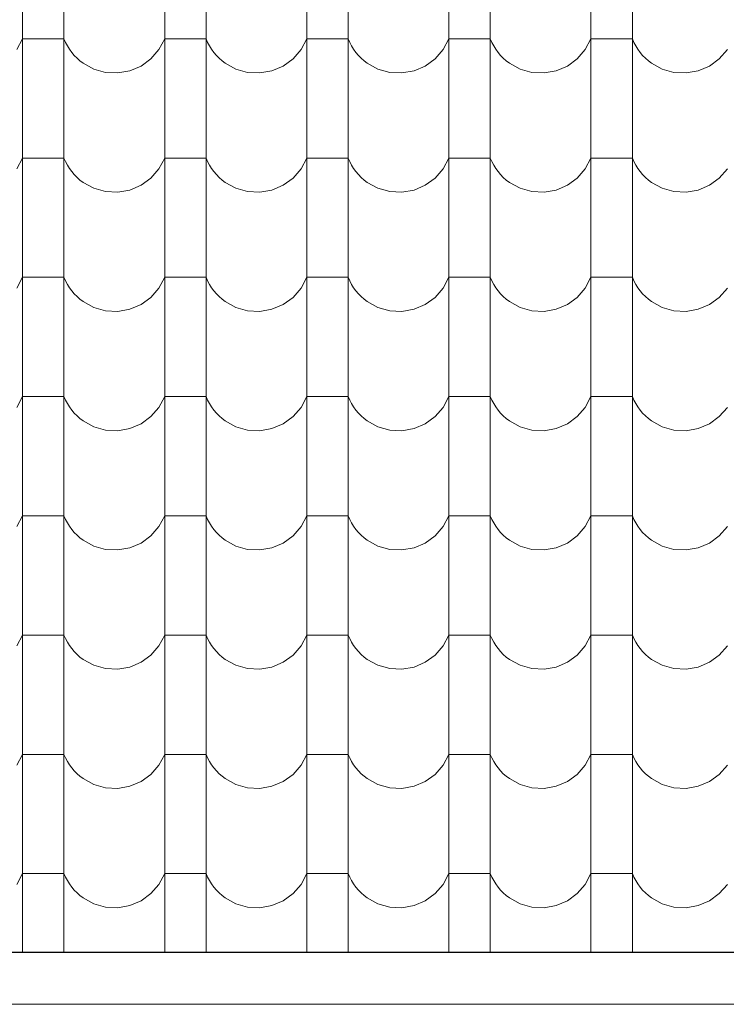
# Model space of a CAD drawing. Header units: millimetres. Extents: x -61343 to 9939, y -6894 to 7453.
# Tile 248 of 255: x 4232 to 4396, y -3588 to -3360. Entities that reach past the tile are written whole.
import ezdxf

# ---------------------------------------------------------------- set-up
doc = ezdxf.new("R2010")
doc.units = ezdxf.units.MM
doc.header["$MEASUREMENT"] = 0
doc.layers.add('810-G Ogólne', color=7, linetype='Continuous')
doc.layers.add('990-D Import IFC', color=7, linetype='Continuous')

# ---------------------------------------------------------------- blocks, each defined once
blk = doc.blocks.new('*X1822', base_point=(515069.4, 47309.9))
at = {"layer": '990-D Import IFC', "color": 251, "linetype": 'Continuous', "lineweight": 13, "true_color": 0x6a6a6a}
for p, q in [((552311.4, -17508.1), (552311.4, -17785.1)), ((552407.5, -17508.1), (552407.5, -17785.1)), ((552641.4, -17508.1), (552641.4, -17785.1)), ((552737.5, -17508.1), (552737.5, -17785.1)), ((552971.4, -17508.1), (552971.4, -17785.1)), ((553067.5, -17508.1), (553067.5, -17785.1)), ((553301.4, -17508.1), (553301.4, -17785.1)), ((553397.5, -17508.1), (553397.5, -17785.1)), ((553631.4, -17508.1), (553631.4, -17785.1)), ((553727.5, -17508.1), (553727.5, -17785.1)), ((552298.1, -17641.2), (552311.4, -17616.2)), ((552359.4, -17616.2), (552311.4, -17616.2)), ((552407.5, -17616.2), (552359.4, -17616.2)), ((552407.5, -17616.2), (552411.1, -17624.5)), ((552411.1, -17624.5), (552415.4, -17632.6)), ((552415.4, -17632.6), (552420.2, -17640.3)), ((552628.1, -17641.2), (552641.4, -17616.2)), ((552689.4, -17616.2), (552641.4, -17616.2)), ((552737.5, -17616.2), (552689.4, -17616.2)), ((552737.5, -17616.2), (552741.1, -17624.5)), ((552741.1, -17624.5), (552745.4, -17632.6)), ((552745.4, -17632.6), (552750.2, -17640.3)), ((552958.1, -17641.2), (552971.4, -17616.2)), ((553019.4, -17616.2), (552971.4, -17616.2)), ((553067.5, -17616.2), (553019.4, -17616.2)), ((553067.5, -17616.2), (553071.1, -17624.5)), ((553071.1, -17624.5), (553075.4, -17632.6)), ((553075.4, -17632.6), (553080.2, -17640.3)), ((553288.1, -17641.2), (553301.4, -17616.2)), ((553349.4, -17616.2), (553301.4, -17616.2)), ((553397.5, -17616.2), (553349.4, -17616.2)), ((553397.5, -17616.2), (553401.1, -17624.5)), ((553401.1, -17624.5), (553405.4, -17632.6)), ((553405.4, -17632.6), (553410.2, -17640.3)), ((553618.1, -17641.2), (553631.4, -17616.2)), ((553679.4, -17616.2), (553631.4, -17616.2)), ((553727.5, -17616.2), (553679.4, -17616.2)), ((553727.5, -17616.2), (553731.1, -17624.5)), ((553731.1, -17624.5), (553735.4, -17632.6)), ((553735.4, -17632.6), (553740.2, -17640.3)), ((552420.2, -17640.3), (552425.5, -17647.7)), ((552425.5, -17647.7), (552431.4, -17654.6)), ((552431.4, -17654.6), (552437.8, -17661.1)), ((552609.4, -17662.7), (552628.1, -17641.2)), ((552750.2, -17640.3), (552755.5, -17647.7)), ((552755.5, -17647.7), (552761.4, -17654.6)), ((552761.4, -17654.6), (552767.8, -17661.1)), ((552939.4, -17662.7), (552958.1, -17641.2)), ((553080.2, -17640.3), (553085.5, -17647.7)), ((553085.5, -17647.7), (553091.4, -17654.6)), ((553091.4, -17654.6), (553097.8, -17661.1)), ((553269.4, -17662.7), (553288.1, -17641.2)), ((553410.2, -17640.3), (553415.5, -17647.7)), ((553415.5, -17647.7), (553421.4, -17654.6)), ((553421.4, -17654.6), (553427.8, -17661.1)), ((553599.4, -17662.7), (553618.1, -17641.2)), ((553740.2, -17640.3), (553745.5, -17647.7)), ((553745.5, -17647.7), (553751.4, -17654.6)), ((553751.4, -17654.6), (553757.8, -17661.1)), ((553929.4, -17662.7), (553948.1, -17641.2)), ((552437.8, -17661.1), (552444.6, -17667.2)), ((552444.6, -17667.2), (552451.9, -17672.7)), ((552451.9, -17672.7), (552476.7, -17686.4)), ((552586.5, -17679.4), (552609.4, -17662.7)), ((552767.8, -17661.1), (552774.6, -17667.2)), ((552774.6, -17667.2), (552781.9, -17672.7)), ((552781.9, -17672.7), (552806.7, -17686.4)), ((552916.5, -17679.4), (552939.4, -17662.7)), ((553097.8, -17661.1), (553104.6, -17667.2)), ((553104.6, -17667.2), (553111.9, -17672.7)), ((553111.9, -17672.7), (553136.7, -17686.4)), ((553246.5, -17679.4), (553269.4, -17662.7)), ((553427.8, -17661.1), (553434.6, -17667.2)), ((553434.6, -17667.2), (553441.9, -17672.7)), ((553441.9, -17672.7), (553466.7, -17686.4)), ((553576.5, -17679.4), (553599.4, -17662.7)), ((553757.8, -17661.1), (553764.6, -17667.2)), ((553764.6, -17667.2), (553771.9, -17672.7)), ((553771.9, -17672.7), (553796.7, -17686.4)), ((553906.5, -17679.4), (553929.4, -17662.7)), ((552476.7, -17686.4), (552504.1, -17694.1)), ((552504.1, -17694.1), (552532.4, -17695.5)), ((552532.4, -17695.5), (552560.4, -17690.5)), ((552560.4, -17690.5), (552586.5, -17679.4)), ((552806.7, -17686.4), (552834.1, -17694.1)), ((552834.1, -17694.1), (552862.4, -17695.5)), ((552862.4, -17695.5), (552890.4, -17690.5)), ((552890.4, -17690.5), (552916.5, -17679.4)), ((553136.7, -17686.4), (553164.1, -17694.1)), ((553164.1, -17694.1), (553192.4, -17695.5)), ((553192.4, -17695.5), (553220.4, -17690.5)), ((553220.4, -17690.5), (553246.5, -17679.4)), ((553466.7, -17686.4), (553494.1, -17694.1)), ((553494.1, -17694.1), (553522.4, -17695.5)), ((553522.4, -17695.5), (553550.4, -17690.5)), ((553550.4, -17690.5), (553576.5, -17679.4)), ((553796.7, -17686.4), (553824.1, -17694.1)), ((553824.1, -17694.1), (553852.4, -17695.5)), ((553852.4, -17695.5), (553880.4, -17690.5)), ((553880.4, -17690.5), (553906.5, -17679.4)), ((552311.4, -17785.1), (552311.4, -18062.1)), ((552407.5, -17785.1), (552407.5, -18062.1)), ((552641.4, -17785.1), (552641.4, -18062.1)), ((552737.5, -17785.1), (552737.5, -18062.1)), ((552971.4, -17785.1), (552971.4, -18062.1)), ((553067.5, -17785.1), (553067.5, -18062.1)), ((553301.4, -17785.1), (553301.4, -18062.1)), ((553397.5, -17785.1), (553397.5, -18062.1)), ((553631.4, -17785.1), (553631.4, -18062.1)), ((553727.5, -17785.1), (553727.5, -18062.1)), ((552298.1, -17918.2), (552311.4, -17893.2)), ((552359.4, -17893.2), (552311.4, -17893.2)), ((552407.5, -17893.2), (552359.4, -17893.2)), ((552407.5, -17893.2), (552411.1, -17901.5)), ((552411.1, -17901.5), (552415.4, -17909.6)), ((552628.1, -17918.2), (552641.4, -17893.2)), ((552689.4, -17893.2), (552641.4, -17893.2)), ((552737.5, -17893.2), (552689.4, -17893.2)), ((552737.5, -17893.2), (552741.1, -17901.5)), ((552741.1, -17901.5), (552745.4, -17909.6)), ((552958.1, -17918.2), (552971.4, -17893.2)), ((553019.4, -17893.2), (552971.4, -17893.2)), ((553067.5, -17893.2), (553019.4, -17893.2)), ((553067.5, -17893.2), (553071.1, -17901.5)), ((553071.1, -17901.5), (553075.4, -17909.6)), ((553288.1, -17918.2), (553301.4, -17893.2)), ((553349.4, -17893.2), (553301.4, -17893.2)), ((553397.5, -17893.2), (553349.4, -17893.2)), ((553397.5, -17893.2), (553401.1, -17901.5)), ((553401.1, -17901.5), (553405.4, -17909.6)), ((553618.1, -17918.2), (553631.4, -17893.2)), ((553679.4, -17893.2), (553631.4, -17893.2)), ((553727.5, -17893.2), (553679.4, -17893.2)), ((553727.5, -17893.2), (553731.1, -17901.5)), ((553731.1, -17901.5), (553735.4, -17909.6)), ((552415.4, -17909.6), (552420.2, -17917.3)), ((552420.2, -17917.3), (552425.5, -17924.7)), ((552425.5, -17924.7), (552431.4, -17931.6)), ((552609.4, -17939.7), (552628.1, -17918.2)), ((552745.4, -17909.6), (552750.2, -17917.3)), ((552750.2, -17917.3), (552755.5, -17924.7)), ((552755.5, -17924.7), (552761.4, -17931.6)), ((552939.4, -17939.7), (552958.1, -17918.2)), ((553075.4, -17909.6), (553080.2, -17917.3)), ((553080.2, -17917.3), (553085.5, -17924.7)), ((553085.5, -17924.7), (553091.4, -17931.6)), ((553269.4, -17939.7), (553288.1, -17918.2)), ((553405.4, -17909.6), (553410.2, -17917.3)), ((553410.2, -17917.3), (553415.5, -17924.7)), ((553415.5, -17924.7), (553421.4, -17931.6)), ((553599.4, -17939.7), (553618.1, -17918.2)), ((553735.4, -17909.6), (553740.2, -17917.3)), ((553740.2, -17917.3), (553745.5, -17924.7)), ((553745.5, -17924.7), (553751.4, -17931.6)), ((553929.4, -17939.7), (553948.1, -17918.2)), ((552431.4, -17931.6), (552437.8, -17938.1)), ((552437.8, -17938.1), (552444.6, -17944.2)), ((552444.6, -17944.2), (552451.9, -17949.7)), ((552451.9, -17949.7), (552476.7, -17963.4)), ((552586.5, -17956.4), (552609.4, -17939.7)), ((552761.4, -17931.6), (552767.8, -17938.1)), ((552767.8, -17938.1), (552774.6, -17944.2)), ((552774.6, -17944.2), (552781.9, -17949.7)), ((552781.9, -17949.7), (552806.7, -17963.4)), ((552916.5, -17956.4), (552939.4, -17939.7)), ((553091.4, -17931.6), (553097.8, -17938.1)), ((553097.8, -17938.1), (553104.6, -17944.2)), ((553104.6, -17944.2), (553111.9, -17949.7)), ((553111.9, -17949.7), (553136.7, -17963.4)), ((553246.5, -17956.4), (553269.4, -17939.7)), ((553421.4, -17931.6), (553427.8, -17938.1)), ((553427.8, -17938.1), (553434.6, -17944.2)), ((553434.6, -17944.2), (553441.9, -17949.7)), ((553441.9, -17949.7), (553466.7, -17963.4)), ((553576.5, -17956.4), (553599.4, -17939.7)), ((553751.4, -17931.6), (553757.8, -17938.1)), ((553757.8, -17938.1), (553764.6, -17944.2)), ((553764.6, -17944.2), (553771.9, -17949.7)), ((553771.9, -17949.7), (553796.7, -17963.4)), ((553906.5, -17956.4), (553929.4, -17939.7)), ((552476.7, -17963.4), (552504.1, -17971.1)), ((552504.1, -17971.1), (552532.4, -17972.5)), ((552532.4, -17972.5), (552560.4, -17967.5)), ((552560.4, -17967.5), (552586.5, -17956.4)), ((552806.7, -17963.4), (552834.1, -17971.1)), ((552834.1, -17971.1), (552862.4, -17972.5)), ((552862.4, -17972.5), (552890.4, -17967.5)), ((552890.4, -17967.5), (552916.5, -17956.4)), ((553136.7, -17963.4), (553164.1, -17971.1)), ((553164.1, -17971.1), (553192.4, -17972.5)), ((553192.4, -17972.5), (553220.4, -17967.5)), ((553220.4, -17967.5), (553246.5, -17956.4)), ((553466.7, -17963.4), (553494.1, -17971.1)), ((553494.1, -17971.1), (553522.4, -17972.5)), ((553522.4, -17972.5), (553550.4, -17967.5)), ((553550.4, -17967.5), (553576.5, -17956.4)), ((553796.7, -17963.4), (553824.1, -17971.1)), ((553824.1, -17971.1), (553852.4, -17972.5)), ((553852.4, -17972.5), (553880.4, -17967.5)), ((553880.4, -17967.5), (553906.5, -17956.4)), ((552311.4, -18062.1), (552311.4, -18339.1)), ((552407.5, -18062.1), (552407.5, -18339.1)), ((552641.4, -18062.1), (552641.4, -18339.1)), ((552737.5, -18062.1), (552737.5, -18339.1)), ((552971.4, -18062.1), (552971.4, -18339.1)), ((553067.5, -18062.1), (553067.5, -18339.1)), ((553301.4, -18062.1), (553301.4, -18339.1)), ((553397.5, -18062.1), (553397.5, -18339.1)), ((553631.4, -18062.1), (553631.4, -18339.1)), ((553727.5, -18062.1), (553727.5, -18339.1)), ((552298.1, -18195.2), (552311.4, -18170.2)), ((552359.4, -18170.2), (552311.4, -18170.2)), ((552407.5, -18170.2), (552359.4, -18170.2)), ((552407.5, -18170.2), (552411.1, -18178.5)), ((552411.1, -18178.5), (552415.4, -18186.6)), ((552628.1, -18195.2), (552641.4, -18170.2)), ((552689.4, -18170.2), (552641.4, -18170.2)), ((552737.5, -18170.2), (552689.4, -18170.2)), ((552737.5, -18170.2), (552741.1, -18178.5)), ((552741.1, -18178.5), (552745.4, -18186.6)), ((552958.1, -18195.2), (552971.4, -18170.2)), ((553019.4, -18170.2), (552971.4, -18170.2)), ((553067.5, -18170.2), (553019.4, -18170.2)), ((553067.5, -18170.2), (553071.1, -18178.5)), ((553071.1, -18178.5), (553075.4, -18186.6)), ((553288.1, -18195.2), (553301.4, -18170.2)), ((553349.4, -18170.2), (553301.4, -18170.2)), ((553397.5, -18170.2), (553349.4, -18170.2)), ((553397.5, -18170.2), (553401.1, -18178.5)), ((553401.1, -18178.5), (553405.4, -18186.6)), ((553618.1, -18195.2), (553631.4, -18170.2)), ((553679.4, -18170.2), (553631.4, -18170.2)), ((553727.5, -18170.2), (553679.4, -18170.2)), ((553727.5, -18170.2), (553731.1, -18178.5)), ((553731.1, -18178.5), (553735.4, -18186.6)), ((552415.4, -18186.6), (552420.2, -18194.3)), ((552420.2, -18194.3), (552425.5, -18201.7)), ((552425.5, -18201.7), (552431.4, -18208.6)), ((552609.4, -18216.7), (552628.1, -18195.2)), ((552745.4, -18186.6), (552750.2, -18194.3)), ((552750.2, -18194.3), (552755.5, -18201.7)), ((552755.5, -18201.7), (552761.4, -18208.6)), ((552939.4, -18216.7), (552958.1, -18195.2)), ((553075.4, -18186.6), (553080.2, -18194.3)), ((553080.2, -18194.3), (553085.5, -18201.7)), ((553085.5, -18201.7), (553091.4, -18208.6)), ((553269.4, -18216.7), (553288.1, -18195.2)), ((553405.4, -18186.6), (553410.2, -18194.3)), ((553410.2, -18194.3), (553415.5, -18201.7)), ((553415.5, -18201.7), (553421.4, -18208.6)), ((553599.4, -18216.7), (553618.1, -18195.2)), ((553735.4, -18186.6), (553740.2, -18194.3)), ((553740.2, -18194.3), (553745.5, -18201.7)), ((553745.5, -18201.7), (553751.4, -18208.6)), ((553929.4, -18216.7), (553948.1, -18195.2)), ((552431.4, -18208.6), (552437.8, -18215.1)), ((552437.8, -18215.1), (552444.6, -18221.2)), ((552444.6, -18221.2), (552451.9, -18226.7)), ((552451.9, -18226.7), (552476.7, -18240.4)), ((552586.5, -18233.4), (552609.4, -18216.7)), ((552761.4, -18208.6), (552767.8, -18215.1)), ((552767.8, -18215.1), (552774.6, -18221.2)), ((552774.6, -18221.2), (552781.9, -18226.7)), ((552781.9, -18226.7), (552806.7, -18240.4)), ((552916.5, -18233.4), (552939.4, -18216.7)), ((553091.4, -18208.6), (553097.8, -18215.1)), ((553097.8, -18215.1), (553104.6, -18221.2)), ((553104.6, -18221.2), (553111.9, -18226.7)), ((553111.9, -18226.7), (553136.7, -18240.4)), ((553246.5, -18233.4), (553269.4, -18216.7)), ((553421.4, -18208.6), (553427.8, -18215.1)), ((553427.8, -18215.1), (553434.6, -18221.2)), ((553434.6, -18221.2), (553441.9, -18226.7)), ((553441.9, -18226.7), (553466.7, -18240.4)), ((553576.5, -18233.4), (553599.4, -18216.7)), ((553751.4, -18208.6), (553757.8, -18215.1)), ((553757.8, -18215.1), (553764.6, -18221.2)), ((553764.6, -18221.2), (553771.9, -18226.7)), ((553771.9, -18226.7), (553796.7, -18240.4)), ((553906.5, -18233.4), (553929.4, -18216.7)), ((552476.7, -18240.4), (552504.1, -18248.1)), ((552504.1, -18248.1), (552532.4, -18249.5)), ((552532.4, -18249.5), (552560.4, -18244.5)), ((552560.4, -18244.5), (552586.5, -18233.4)), ((552806.7, -18240.4), (552834.1, -18248.1)), ((552834.1, -18248.1), (552862.4, -18249.5)), ((552862.4, -18249.5), (552890.4, -18244.5)), ((552890.4, -18244.5), (552916.5, -18233.4)), ((553136.7, -18240.4), (553164.1, -18248.1)), ((553164.1, -18248.1), (553192.4, -18249.5)), ((553192.4, -18249.5), (553220.4, -18244.5)), ((553220.4, -18244.5), (553246.5, -18233.4)), ((553466.7, -18240.4), (553494.1, -18248.1)), ((553494.1, -18248.1), (553522.4, -18249.5)), ((553522.4, -18249.5), (553550.4, -18244.5)), ((553550.4, -18244.5), (553576.5, -18233.4)), ((553796.7, -18240.4), (553824.1, -18248.1)), ((553824.1, -18248.1), (553852.4, -18249.5)), ((553852.4, -18249.5), (553880.4, -18244.5)), ((553880.4, -18244.5), (553906.5, -18233.4)), ((552311.4, -18339.1), (552311.4, -18616.1)), ((552407.5, -18339.1), (552407.5, -18616.1)), ((552641.4, -18339.1), (552641.4, -18616.1)), ((552737.5, -18339.1), (552737.5, -18616.1)), ((552971.4, -18339.1), (552971.4, -18616.1)), ((553067.5, -18339.1), (553067.5, -18616.1)), ((553301.4, -18339.1), (553301.4, -18616.1)), ((553397.5, -18339.1), (553397.5, -18616.1)), ((553631.4, -18339.1), (553631.4, -18616.1)), ((553727.5, -18339.1), (553727.5, -18616.1)), ((552298.1, -18472.2), (552311.4, -18447.2)), ((552359.4, -18447.2), (552311.4, -18447.2)), ((552407.5, -18447.2), (552359.4, -18447.2)), ((552407.5, -18447.2), (552411.1, -18455.5)), ((552411.1, -18455.5), (552415.4, -18463.6)), ((552628.1, -18472.2), (552641.4, -18447.2)), ((552689.4, -18447.2), (552641.4, -18447.2)), ((552737.5, -18447.2), (552689.4, -18447.2)), ((552737.5, -18447.2), (552741.1, -18455.5)), ((552741.1, -18455.5), (552745.4, -18463.6)), ((552958.1, -18472.2), (552971.4, -18447.2)), ((553019.4, -18447.2), (552971.4, -18447.2)), ((553067.5, -18447.2), (553019.4, -18447.2)), ((553067.5, -18447.2), (553071.1, -18455.5)), ((553071.1, -18455.5), (553075.4, -18463.6)), ((553288.1, -18472.2), (553301.4, -18447.2)), ((553349.4, -18447.2), (553301.4, -18447.2)), ((553397.5, -18447.2), (553349.4, -18447.2)), ((553397.5, -18447.2), (553401.1, -18455.5)), ((553401.1, -18455.5), (553405.4, -18463.6)), ((553618.1, -18472.2), (553631.4, -18447.2)), ((553679.4, -18447.2), (553631.4, -18447.2)), ((553727.5, -18447.2), (553679.4, -18447.2)), ((553727.5, -18447.2), (553731.1, -18455.5)), ((553731.1, -18455.5), (553735.4, -18463.6)), ((552415.4, -18463.6), (552420.2, -18471.3)), ((552420.2, -18471.3), (552425.5, -18478.7)), ((552425.5, -18478.7), (552431.4, -18485.6)), ((552609.4, -18493.7), (552628.1, -18472.2)), ((552745.4, -18463.6), (552750.2, -18471.3)), ((552750.2, -18471.3), (552755.5, -18478.7)), ((552755.5, -18478.7), (552761.4, -18485.6)), ((552939.4, -18493.7), (552958.1, -18472.2)), ((553075.4, -18463.6), (553080.2, -18471.3)), ((553080.2, -18471.3), (553085.5, -18478.7)), ((553085.5, -18478.7), (553091.4, -18485.6)), ((553269.4, -18493.7), (553288.1, -18472.2)), ((553405.4, -18463.6), (553410.2, -18471.3)), ((553410.2, -18471.3), (553415.5, -18478.7)), ((553415.5, -18478.7), (553421.4, -18485.6)), ((553599.4, -18493.7), (553618.1, -18472.2)), ((553735.4, -18463.6), (553740.2, -18471.3)), ((553740.2, -18471.3), (553745.5, -18478.7)), ((553745.5, -18478.7), (553751.4, -18485.6)), ((553929.4, -18493.7), (553948.1, -18472.2)), ((552431.4, -18485.6), (552437.8, -18492.1)), ((552437.8, -18492.1), (552444.6, -18498.2)), ((552444.6, -18498.2), (552451.9, -18503.7)), ((552586.5, -18510.4), (552609.4, -18493.7)), ((552761.4, -18485.6), (552767.8, -18492.1)), ((552767.8, -18492.1), (552774.6, -18498.2)), ((552774.6, -18498.2), (552781.9, -18503.7)), ((552916.5, -18510.4), (552939.4, -18493.7)), ((553091.4, -18485.6), (553097.8, -18492.1)), ((553097.8, -18492.1), (553104.6, -18498.2)), ((553104.6, -18498.2), (553111.9, -18503.7)), ((553246.5, -18510.4), (553269.4, -18493.7)), ((553421.4, -18485.6), (553427.8, -18492.1)), ((553427.8, -18492.1), (553434.6, -18498.2)), ((553434.6, -18498.2), (553441.9, -18503.7)), ((553576.5, -18510.4), (553599.4, -18493.7)), ((553751.4, -18485.6), (553757.8, -18492.1)), ((553757.8, -18492.1), (553764.6, -18498.2)), ((553764.6, -18498.2), (553771.9, -18503.7)), ((553906.5, -18510.4), (553929.4, -18493.7)), ((552451.9, -18503.7), (552476.7, -18517.4)), ((552476.7, -18517.4), (552504.1, -18525.1)), ((552504.1, -18525.1), (552532.4, -18526.5)), ((552532.4, -18526.5), (552560.4, -18521.5)), ((552560.4, -18521.5), (552586.5, -18510.4)), ((552781.9, -18503.7), (552806.7, -18517.4)), ((552806.7, -18517.4), (552834.1, -18525.1)), ((552834.1, -18525.1), (552862.4, -18526.5)), ((552862.4, -18526.5), (552890.4, -18521.5)), ((552890.4, -18521.5), (552916.5, -18510.4)), ((553111.9, -18503.7), (553136.7, -18517.4)), ((553136.7, -18517.4), (553164.1, -18525.1)), ((553164.1, -18525.1), (553192.4, -18526.5)), ((553192.4, -18526.5), (553220.4, -18521.5)), ((553220.4, -18521.5), (553246.5, -18510.4)), ((553441.9, -18503.7), (553466.7, -18517.4)), ((553466.7, -18517.4), (553494.1, -18525.1)), ((553494.1, -18525.1), (553522.4, -18526.5)), ((553522.4, -18526.5), (553550.4, -18521.5)), ((553550.4, -18521.5), (553576.5, -18510.4)), ((553771.9, -18503.7), (553796.7, -18517.4)), ((553796.7, -18517.4), (553824.1, -18525.1)), ((553824.1, -18525.1), (553852.4, -18526.5)), ((553852.4, -18526.5), (553880.4, -18521.5)), ((553880.4, -18521.5), (553906.5, -18510.4)), ((552311.4, -18616.1), (552311.4, -18893.1)), ((552407.5, -18616.1), (552407.5, -18893.1)), ((552641.4, -18616.1), (552641.4, -18893.1)), ((552737.5, -18616.1), (552737.5, -18893.1)), ((552971.4, -18616.1), (552971.4, -18893.1)), ((553067.5, -18616.1), (553067.5, -18893.1)), ((553301.4, -18616.1), (553301.4, -18893.1)), ((553397.5, -18616.1), (553397.5, -18893.1)), ((553631.4, -18616.1), (553631.4, -18893.1)), ((553727.5, -18616.1), (553727.5, -18893.1)), ((552298.1, -18749.2), (552311.4, -18724.2)), ((552359.4, -18724.2), (552311.4, -18724.2)), ((552407.5, -18724.2), (552359.4, -18724.2)), ((552407.5, -18724.2), (552411.1, -18732.5)), ((552628.1, -18749.2), (552641.4, -18724.2)), ((552689.4, -18724.2), (552641.4, -18724.2)), ((552737.5, -18724.2), (552689.4, -18724.2)), ((552737.5, -18724.2), (552741.1, -18732.5)), ((552958.1, -18749.2), (552971.4, -18724.2)), ((553019.4, -18724.2), (552971.4, -18724.2)), ((553067.5, -18724.2), (553019.4, -18724.2)), ((553067.5, -18724.2), (553071.1, -18732.5)), ((553288.1, -18749.2), (553301.4, -18724.2)), ((553349.4, -18724.2), (553301.4, -18724.2)), ((553397.5, -18724.2), (553349.4, -18724.2)), ((553397.5, -18724.2), (553401.1, -18732.5)), ((553618.1, -18749.2), (553631.4, -18724.2)), ((553679.4, -18724.2), (553631.4, -18724.2)), ((553727.5, -18724.2), (553679.4, -18724.2)), ((553727.5, -18724.2), (553731.1, -18732.5)), ((552411.1, -18732.5), (552415.4, -18740.6)), ((552415.4, -18740.6), (552420.2, -18748.3)), ((552420.2, -18748.3), (552425.5, -18755.7)), ((552609.4, -18770.7), (552628.1, -18749.2)), ((552741.1, -18732.5), (552745.4, -18740.6)), ((552745.4, -18740.6), (552750.2, -18748.3)), ((552750.2, -18748.3), (552755.5, -18755.7)), ((552939.4, -18770.7), (552958.1, -18749.2)), ((553071.1, -18732.5), (553075.4, -18740.6)), ((553075.4, -18740.6), (553080.2, -18748.3)), ((553080.2, -18748.3), (553085.5, -18755.7)), ((553269.4, -18770.7), (553288.1, -18749.2)), ((553401.1, -18732.5), (553405.4, -18740.6)), ((553405.4, -18740.6), (553410.2, -18748.3)), ((553410.2, -18748.3), (553415.5, -18755.7)), ((553599.4, -18770.7), (553618.1, -18749.2)), ((553731.1, -18732.5), (553735.4, -18740.6)), ((553735.4, -18740.6), (553740.2, -18748.3)), ((553740.2, -18748.3), (553745.5, -18755.7)), ((553929.4, -18770.7), (553948.1, -18749.2)), ((552425.5, -18755.7), (552431.4, -18762.6)), ((552431.4, -18762.6), (552437.8, -18769.1)), ((552437.8, -18769.1), (552444.6, -18775.2)), ((552444.6, -18775.2), (552451.9, -18780.7)), ((552586.5, -18787.4), (552609.4, -18770.7)), ((552755.5, -18755.7), (552761.4, -18762.6)), ((552761.4, -18762.6), (552767.8, -18769.1)), ((552767.8, -18769.1), (552774.6, -18775.2)), ((552774.6, -18775.2), (552781.9, -18780.7)), ((552916.5, -18787.4), (552939.4, -18770.7)), ((553085.5, -18755.7), (553091.4, -18762.6)), ((553091.4, -18762.6), (553097.8, -18769.1)), ((553097.8, -18769.1), (553104.6, -18775.2)), ((553104.6, -18775.2), (553111.9, -18780.7)), ((553246.5, -18787.4), (553269.4, -18770.7)), ((553415.5, -18755.7), (553421.4, -18762.6)), ((553421.4, -18762.6), (553427.8, -18769.1)), ((553427.8, -18769.1), (553434.6, -18775.2)), ((553434.6, -18775.2), (553441.9, -18780.7)), ((553576.5, -18787.4), (553599.4, -18770.7)), ((553745.5, -18755.7), (553751.4, -18762.6)), ((553751.4, -18762.6), (553757.8, -18769.1)), ((553757.8, -18769.1), (553764.6, -18775.2)), ((553764.6, -18775.2), (553771.9, -18780.7)), ((553906.5, -18787.4), (553929.4, -18770.7)), ((552451.9, -18780.7), (552476.7, -18794.4)), ((552476.7, -18794.4), (552504.1, -18802.1)), ((552532.4, -18803.5), (552560.4, -18798.5)), ((552560.4, -18798.5), (552586.5, -18787.4)), ((552781.9, -18780.7), (552806.7, -18794.4)), ((552806.7, -18794.4), (552834.1, -18802.1)), ((552862.4, -18803.5), (552890.4, -18798.5)), ((552890.4, -18798.5), (552916.5, -18787.4)), ((553111.9, -18780.7), (553136.7, -18794.4)), ((553136.7, -18794.4), (553164.1, -18802.1)), ((553192.4, -18803.5), (553220.4, -18798.5)), ((553220.4, -18798.5), (553246.5, -18787.4)), ((553441.9, -18780.7), (553466.7, -18794.4)), ((553466.7, -18794.4), (553494.1, -18802.1)), ((553522.4, -18803.5), (553550.4, -18798.5)), ((553550.4, -18798.5), (553576.5, -18787.4)), ((553771.9, -18780.7), (553796.7, -18794.4)), ((553796.7, -18794.4), (553824.1, -18802.1)), ((553852.4, -18803.5), (553880.4, -18798.5)), ((553880.4, -18798.5), (553906.5, -18787.4)), ((552504.1, -18802.1), (552532.4, -18803.5)), ((552834.1, -18802.1), (552862.4, -18803.5)), ((553164.1, -18802.1), (553192.4, -18803.5)), ((553494.1, -18802.1), (553522.4, -18803.5)), ((553824.1, -18802.1), (553852.4, -18803.5)), ((552311.4, -18893.1), (552311.4, -19170.1)), ((552407.5, -18893.1), (552407.5, -19170.1)), ((552641.4, -18893.1), (552641.4, -19170.1)), ((552737.5, -18893.1), (552737.5, -19170.1)), ((552971.4, -18893.1), (552971.4, -19170.1)), ((553067.5, -18893.1), (553067.5, -19170.1)), ((553301.4, -18893.1), (553301.4, -19170.1)), ((553397.5, -18893.1), (553397.5, -19170.1)), ((553631.4, -18893.1), (553631.4, -19170.1)), ((553727.5, -18893.1), (553727.5, -19170.1)), ((552298.1, -19026.2), (552311.4, -19001.2)), ((552359.4, -19001.2), (552311.4, -19001.2)), ((552407.5, -19001.2), (552359.4, -19001.2)), ((552407.5, -19001.2), (552411.1, -19009.5)), ((552628.1, -19026.2), (552641.4, -19001.2)), ((552689.4, -19001.2), (552641.4, -19001.2)), ((552737.5, -19001.2), (552689.4, -19001.2)), ((552737.5, -19001.2), (552741.1, -19009.5)), ((552958.1, -19026.2), (552971.4, -19001.2)), ((553019.4, -19001.2), (552971.4, -19001.2)), ((553067.5, -19001.2), (553019.4, -19001.2)), ((553067.5, -19001.2), (553071.1, -19009.5)), ((553288.1, -19026.2), (553301.4, -19001.2)), ((553349.4, -19001.2), (553301.4, -19001.2)), ((553397.5, -19001.2), (553349.4, -19001.2)), ((553397.5, -19001.2), (553401.1, -19009.5)), ((553618.1, -19026.2), (553631.4, -19001.2)), ((553679.4, -19001.2), (553631.4, -19001.2)), ((553727.5, -19001.2), (553679.4, -19001.2)), ((553727.5, -19001.2), (553731.1, -19009.5)), ((552411.1, -19009.5), (552415.4, -19017.6)), ((552415.4, -19017.6), (552420.2, -19025.3)), ((552420.2, -19025.3), (552425.5, -19032.7)), ((552609.4, -19047.7), (552628.1, -19026.2)), ((552741.1, -19009.5), (552745.4, -19017.6)), ((552745.4, -19017.6), (552750.2, -19025.3)), ((552750.2, -19025.3), (552755.5, -19032.7)), ((552939.4, -19047.7), (552958.1, -19026.2)), ((553071.1, -19009.5), (553075.4, -19017.6)), ((553075.4, -19017.6), (553080.2, -19025.3)), ((553080.2, -19025.3), (553085.5, -19032.7)), ((553269.4, -19047.7), (553288.1, -19026.2)), ((553401.1, -19009.5), (553405.4, -19017.6)), ((553405.4, -19017.6), (553410.2, -19025.3)), ((553410.2, -19025.3), (553415.5, -19032.7)), ((553599.4, -19047.7), (553618.1, -19026.2)), ((553731.1, -19009.5), (553735.4, -19017.6)), ((553735.4, -19017.6), (553740.2, -19025.3)), ((553740.2, -19025.3), (553745.5, -19032.7)), ((553929.4, -19047.7), (553948.1, -19026.2)), ((552425.5, -19032.7), (552431.4, -19039.6)), ((552431.4, -19039.6), (552437.8, -19046.1)), ((552437.8, -19046.1), (552444.6, -19052.2)), ((552586.5, -19064.4), (552609.4, -19047.7)), ((552755.5, -19032.7), (552761.4, -19039.6)), ((552761.4, -19039.6), (552767.8, -19046.1)), ((552767.8, -19046.1), (552774.6, -19052.2)), ((552916.5, -19064.4), (552939.4, -19047.7)), ((553085.5, -19032.7), (553091.4, -19039.6)), ((553091.4, -19039.6), (553097.8, -19046.1)), ((553097.8, -19046.1), (553104.6, -19052.2)), ((553246.5, -19064.4), (553269.4, -19047.7)), ((553415.5, -19032.7), (553421.4, -19039.6)), ((553421.4, -19039.6), (553427.8, -19046.1)), ((553427.8, -19046.1), (553434.6, -19052.2)), ((553576.5, -19064.4), (553599.4, -19047.7)), ((553745.5, -19032.7), (553751.4, -19039.6)), ((553751.4, -19039.6), (553757.8, -19046.1)), ((553757.8, -19046.1), (553764.6, -19052.2)), ((553906.5, -19064.4), (553929.4, -19047.7)), ((552444.6, -19052.2), (552451.9, -19057.7)), ((552451.9, -19057.7), (552476.7, -19071.4)), ((552476.7, -19071.4), (552504.1, -19079.1)), ((552560.4, -19075.5), (552586.5, -19064.4)), ((552774.6, -19052.2), (552781.9, -19057.7)), ((552781.9, -19057.7), (552806.7, -19071.4)), ((552806.7, -19071.4), (552834.1, -19079.1)), ((552890.4, -19075.5), (552916.5, -19064.4)), ((553104.6, -19052.2), (553111.9, -19057.7)), ((553111.9, -19057.7), (553136.7, -19071.4)), ((553136.7, -19071.4), (553164.1, -19079.1)), ((553220.4, -19075.5), (553246.5, -19064.4)), ((553434.6, -19052.2), (553441.9, -19057.7)), ((553441.9, -19057.7), (553466.7, -19071.4)), ((553466.7, -19071.4), (553494.1, -19079.1)), ((553550.4, -19075.5), (553576.5, -19064.4)), ((553764.6, -19052.2), (553771.9, -19057.7)), ((553771.9, -19057.7), (553796.7, -19071.4)), ((553796.7, -19071.4), (553824.1, -19079.1)), ((553880.4, -19075.5), (553906.5, -19064.4)), ((552504.1, -19079.1), (552532.4, -19080.5)), ((552532.4, -19080.5), (552560.4, -19075.5)), ((552834.1, -19079.1), (552862.4, -19080.5)), ((552862.4, -19080.5), (552890.4, -19075.5)), ((553164.1, -19079.1), (553192.4, -19080.5)), ((553192.4, -19080.5), (553220.4, -19075.5)), ((553494.1, -19079.1), (553522.4, -19080.5)), ((553522.4, -19080.5), (553550.4, -19075.5)), ((553824.1, -19079.1), (553852.4, -19080.5)), ((553852.4, -19080.5), (553880.4, -19075.5)), ((552311.4, -19170.1), (552311.4, -19447.1)), ((552407.5, -19170.1), (552407.5, -19447.1)), ((552641.4, -19170.1), (552641.4, -19447.1)), ((552737.5, -19170.1), (552737.5, -19447.1)), ((552971.4, -19170.1), (552971.4, -19447.1)), ((553067.5, -19170.1), (553067.5, -19447.1)), ((553301.4, -19170.1), (553301.4, -19447.1)), ((553397.5, -19170.1), (553397.5, -19447.1)), ((553631.4, -19170.1), (553631.4, -19447.1)), ((553727.5, -19170.1), (553727.5, -19447.1)), ((552298.1, -19303.2), (552311.4, -19278.2)), ((552359.4, -19278.2), (552311.4, -19278.2)), ((552407.5, -19278.2), (552359.4, -19278.2)), ((552407.5, -19278.2), (552411.1, -19286.5)), ((552628.1, -19303.2), (552641.4, -19278.2)), ((552689.4, -19278.2), (552641.4, -19278.2)), ((552737.5, -19278.2), (552689.4, -19278.2)), ((552737.5, -19278.2), (552741.1, -19286.5)), ((552958.1, -19303.2), (552971.4, -19278.2)), ((553019.4, -19278.2), (552971.4, -19278.2)), ((553067.5, -19278.2), (553019.4, -19278.2)), ((553067.5, -19278.2), (553071.1, -19286.5)), ((553288.1, -19303.2), (553301.4, -19278.2)), ((553349.4, -19278.2), (553301.4, -19278.2)), ((553397.5, -19278.2), (553349.4, -19278.2)), ((553397.5, -19278.2), (553401.1, -19286.5)), ((553618.1, -19303.2), (553631.4, -19278.2)), ((553679.4, -19278.2), (553631.4, -19278.2)), ((553727.5, -19278.2), (553679.4, -19278.2)), ((553727.5, -19278.2), (553731.1, -19286.5)), ((552411.1, -19286.5), (552415.4, -19294.6)), ((552415.4, -19294.6), (552420.2, -19302.3)), ((552420.2, -19302.3), (552425.5, -19309.7)), ((552741.1, -19286.5), (552745.4, -19294.6)), ((552745.4, -19294.6), (552750.2, -19302.3)), ((552750.2, -19302.3), (552755.5, -19309.7)), ((553071.1, -19286.5), (553075.4, -19294.6)), ((553075.4, -19294.6), (553080.2, -19302.3)), ((553080.2, -19302.3), (553085.5, -19309.7)), ((553401.1, -19286.5), (553405.4, -19294.6)), ((553405.4, -19294.6), (553410.2, -19302.3)), ((553410.2, -19302.3), (553415.5, -19309.7)), ((553731.1, -19286.5), (553735.4, -19294.6)), ((553735.4, -19294.6), (553740.2, -19302.3)), ((553740.2, -19302.3), (553745.5, -19309.7)), ((552425.5, -19309.7), (552431.4, -19316.6)), ((552431.4, -19316.6), (552437.8, -19323.1)), ((552437.8, -19323.1), (552444.6, -19329.2)), ((552586.5, -19341.4), (552609.4, -19324.7)), ((552609.4, -19324.7), (552628.1, -19303.2)), ((552755.5, -19309.7), (552761.4, -19316.6)), ((552761.4, -19316.6), (552767.8, -19323.1)), ((552767.8, -19323.1), (552774.6, -19329.2)), ((552916.5, -19341.4), (552939.4, -19324.7)), ((552939.4, -19324.7), (552958.1, -19303.2)), ((553085.5, -19309.7), (553091.4, -19316.6)), ((553091.4, -19316.6), (553097.8, -19323.1)), ((553097.8, -19323.1), (553104.6, -19329.2)), ((553246.5, -19341.4), (553269.4, -19324.7)), ((553269.4, -19324.7), (553288.1, -19303.2)), ((553415.5, -19309.7), (553421.4, -19316.6)), ((553421.4, -19316.6), (553427.8, -19323.1)), ((553427.8, -19323.1), (553434.6, -19329.2)), ((553576.5, -19341.4), (553599.4, -19324.7)), ((553599.4, -19324.7), (553618.1, -19303.2)), ((553745.5, -19309.7), (553751.4, -19316.6)), ((553751.4, -19316.6), (553757.8, -19323.1)), ((553757.8, -19323.1), (553764.6, -19329.2)), ((553906.5, -19341.4), (553929.4, -19324.7)), ((553929.4, -19324.7), (553948.1, -19303.2)), ((552444.6, -19329.2), (552451.9, -19334.7)), ((552451.9, -19334.7), (552476.7, -19348.4)), ((552476.7, -19348.4), (552504.1, -19356.1)), ((552560.4, -19352.5), (552586.5, -19341.4)), ((552774.6, -19329.2), (552781.9, -19334.7)), ((552781.9, -19334.7), (552806.7, -19348.4)), ((552806.7, -19348.4), (552834.1, -19356.1)), ((552890.4, -19352.5), (552916.5, -19341.4)), ((553104.6, -19329.2), (553111.9, -19334.7)), ((553111.9, -19334.7), (553136.7, -19348.4)), ((553136.7, -19348.4), (553164.1, -19356.1)), ((553220.4, -19352.5), (553246.5, -19341.4)), ((553434.6, -19329.2), (553441.9, -19334.7)), ((553441.9, -19334.7), (553466.7, -19348.4)), ((553466.7, -19348.4), (553494.1, -19356.1)), ((553550.4, -19352.5), (553576.5, -19341.4)), ((553764.6, -19329.2), (553771.9, -19334.7)), ((553771.9, -19334.7), (553796.7, -19348.4)), ((553796.7, -19348.4), (553824.1, -19356.1)), ((553880.4, -19352.5), (553906.5, -19341.4)), ((552504.1, -19356.1), (552532.4, -19357.5)), ((552532.4, -19357.5), (552560.4, -19352.5)), ((552834.1, -19356.1), (552862.4, -19357.5)), ((552862.4, -19357.5), (552890.4, -19352.5)), ((553164.1, -19356.1), (553192.4, -19357.5)), ((553192.4, -19357.5), (553220.4, -19352.5)), ((553494.1, -19356.1), (553522.4, -19357.5)), ((553522.4, -19357.5), (553550.4, -19352.5)), ((553824.1, -19356.1), (553852.4, -19357.5)), ((553852.4, -19357.5), (553880.4, -19352.5)), ((552311.4, -19447.1), (552311.4, -19724.1)), ((552407.5, -19447.1), (552407.5, -19724.1)), ((552641.4, -19447.1), (552641.4, -19724.1)), ((552737.5, -19447.1), (552737.5, -19724.1)), ((552971.4, -19447.1), (552971.4, -19724.1)), ((553067.5, -19447.1), (553067.5, -19724.1)), ((553301.4, -19447.1), (553301.4, -19724.1)), ((553397.5, -19447.1), (553397.5, -19724.1)), ((553631.4, -19447.1), (553631.4, -19724.1)), ((553727.5, -19447.1), (553727.5, -19724.1)), ((552298.1, -19580.2), (552311.4, -19555.2)), ((552359.4, -19555.2), (552311.4, -19555.2)), ((552407.5, -19555.2), (552359.4, -19555.2)), ((552407.5, -19555.2), (552411.1, -19563.5)), ((552411.1, -19563.5), (552415.4, -19571.6)), ((552415.4, -19571.6), (552420.2, -19579.3)), ((552628.1, -19580.2), (552641.4, -19555.2)), ((552689.4, -19555.2), (552641.4, -19555.2)), ((552737.5, -19555.2), (552689.4, -19555.2)), ((552737.5, -19555.2), (552741.1, -19563.5)), ((552741.1, -19563.5), (552745.4, -19571.6)), ((552745.4, -19571.6), (552750.2, -19579.3)), ((552958.1, -19580.2), (552971.4, -19555.2)), ((553019.4, -19555.2), (552971.4, -19555.2)), ((553067.5, -19555.2), (553019.4, -19555.2)), ((553067.5, -19555.2), (553071.1, -19563.5)), ((553071.1, -19563.5), (553075.4, -19571.6)), ((553075.4, -19571.6), (553080.2, -19579.3)), ((553288.1, -19580.2), (553301.4, -19555.2)), ((553349.4, -19555.2), (553301.4, -19555.2)), ((553397.5, -19555.2), (553349.4, -19555.2)), ((553397.5, -19555.2), (553401.1, -19563.5)), ((553401.1, -19563.5), (553405.4, -19571.6)), ((553405.4, -19571.6), (553410.2, -19579.3)), ((553618.1, -19580.2), (553631.4, -19555.2)), ((553679.4, -19555.2), (553631.4, -19555.2)), ((553727.5, -19555.2), (553679.4, -19555.2)), ((553727.5, -19555.2), (553731.1, -19563.5)), ((553731.1, -19563.5), (553735.4, -19571.6)), ((553735.4, -19571.6), (553740.2, -19579.3)), ((552420.2, -19579.3), (552425.5, -19586.7)), ((552425.5, -19586.7), (552431.4, -19593.6)), ((552431.4, -19593.6), (552437.8, -19600.1)), ((552609.4, -19601.7), (552628.1, -19580.2)), ((552750.2, -19579.3), (552755.5, -19586.7)), ((552755.5, -19586.7), (552761.4, -19593.6)), ((552761.4, -19593.6), (552767.8, -19600.1)), ((552939.4, -19601.7), (552958.1, -19580.2)), ((553080.2, -19579.3), (553085.5, -19586.7)), ((553085.5, -19586.7), (553091.4, -19593.6)), ((553091.4, -19593.6), (553097.8, -19600.1)), ((553269.4, -19601.7), (553288.1, -19580.2)), ((553410.2, -19579.3), (553415.5, -19586.7)), ((553415.5, -19586.7), (553421.4, -19593.6)), ((553421.4, -19593.6), (553427.8, -19600.1)), ((553599.4, -19601.7), (553618.1, -19580.2)), ((553740.2, -19579.3), (553745.5, -19586.7)), ((553745.5, -19586.7), (553751.4, -19593.6)), ((553751.4, -19593.6), (553757.8, -19600.1)), ((553929.4, -19601.7), (553948.1, -19580.2)), ((552437.8, -19600.1), (552444.6, -19606.2)), ((552444.6, -19606.2), (552451.9, -19611.7)), ((552451.9, -19611.7), (552476.7, -19625.4)), ((552560.4, -19629.5), (552586.5, -19618.4)), ((552586.5, -19618.4), (552609.4, -19601.7)), ((552767.8, -19600.1), (552774.6, -19606.2)), ((552774.6, -19606.2), (552781.9, -19611.7)), ((552781.9, -19611.7), (552806.7, -19625.4)), ((552890.4, -19629.5), (552916.5, -19618.4)), ((552916.5, -19618.4), (552939.4, -19601.7)), ((553097.8, -19600.1), (553104.6, -19606.2)), ((553104.6, -19606.2), (553111.9, -19611.7)), ((553111.9, -19611.7), (553136.7, -19625.4)), ((553220.4, -19629.5), (553246.5, -19618.4)), ((553246.5, -19618.4), (553269.4, -19601.7)), ((553427.8, -19600.1), (553434.6, -19606.2)), ((553434.6, -19606.2), (553441.9, -19611.7)), ((553441.9, -19611.7), (553466.7, -19625.4)), ((553550.4, -19629.5), (553576.5, -19618.4)), ((553576.5, -19618.4), (553599.4, -19601.7)), ((553757.8, -19600.1), (553764.6, -19606.2)), ((553764.6, -19606.2), (553771.9, -19611.7)), ((553771.9, -19611.7), (553796.7, -19625.4)), ((553880.4, -19629.5), (553906.5, -19618.4)), ((553906.5, -19618.4), (553929.4, -19601.7)), ((552476.7, -19625.4), (552504.1, -19633.1)), ((552504.1, -19633.1), (552532.4, -19634.5)), ((552532.4, -19634.5), (552560.4, -19629.5)), ((552806.7, -19625.4), (552834.1, -19633.1)), ((552834.1, -19633.1), (552862.4, -19634.5)), ((552862.4, -19634.5), (552890.4, -19629.5)), ((553136.7, -19625.4), (553164.1, -19633.1)), ((553164.1, -19633.1), (553192.4, -19634.5)), ((553192.4, -19634.5), (553220.4, -19629.5)), ((553466.7, -19625.4), (553494.1, -19633.1)), ((553494.1, -19633.1), (553522.4, -19634.5)), ((553522.4, -19634.5), (553550.4, -19629.5)), ((553796.7, -19625.4), (553824.1, -19633.1)), ((553824.1, -19633.1), (553852.4, -19634.5)), ((553852.4, -19634.5), (553880.4, -19629.5)), ((552311.4, -19724.1), (552311.4, -19738.8)), ((552407.5, -19724.1), (552407.5, -19738.8)), ((552641.4, -19724.1), (552641.4, -19738.8)), ((552737.5, -19724.1), (552737.5, -19738.8)), ((552971.4, -19724.1), (552971.4, -19738.8)), ((553067.5, -19724.1), (553067.5, -19738.8)), ((553301.4, -19724.1), (553301.4, -19738.8)), ((553397.5, -19724.1), (553397.5, -19738.8)), ((553631.4, -19724.1), (553631.4, -19738.8)), ((553727.5, -19724.1), (553727.5, -19738.8))]:
    blk.add_line(p, q, dxfattribs=at)
blk = doc.blocks.new('Wypełnienie_6_3', base_point=(515069.4, 47309.9))
at = {"layer": '990-D Import IFC', "color": 251, "linetype": 'Continuous', "lineweight": 13, "true_color": 0x6a6a6a}
blk.add_blockref('*X1822', (515069.4, 47309.9), dxfattribs=at)

msp = doc.modelspace()

# ---------------------------------------------------------------- linework, layer by layer
at = {"layer": '810-G Ogólne', "color": 7, "linetype": 'Continuous', "lineweight": 25}
msp.add_line((4848.669, -3576.299), (812.669, -3576.299), dxfattribs=at)
at = {"layer": '990-D Import IFC', "color": 7, "linetype": 'Continuous', "lineweight": 13}
msp.add_lwpolyline([(1399.669, -3181.299), (824.669, -3576.299), (4836.669, -3576.299), (4292.669, -3181.299), (4232.373, -3225.08), (4233.306, -3181.299), (3972.204, -3181.299), (3972.204, -3221.126), (3916.26, -3221.126), (3916.26, -3181.299)], close=True, dxfattribs=at)
msp.add_lwpolyline([(824.669, -3576.299), (4848.669, -3576.299, -0.1474768), (4846.669, -3582.932), (4846.669, -3623.018), (4808.951, -3646.917), (4808.951, -4415.044), (4820.582, -4426.675), (4812.097, -4435.161), (4796.669, -4419.733), (4796.669, -3640.137), (4836.669, -3614.793), (4836.669, -3588.299), (3851.297, -3588.299), (3851.297, -4434.702, -0.8167997), (3839.295, -4434.702), (3839.295, -3588.299), (2898.056, -3588.299)], format="xyb", dxfattribs=at)

# ---------------------------------------------------------------- block references
at = {"layer": '990-D Import IFC', "color": 251, "linetype": 'Continuous', "lineweight": 13, "true_color": 0x6a6a6a, "xscale": 0.1, "yscale": 0.1, "zscale": 0.1}
msp.add_blockref('Wypełnienie_6_3', (508.562, 3128.573), dxfattribs=at)

doc.saveas('drawing.dxf')
